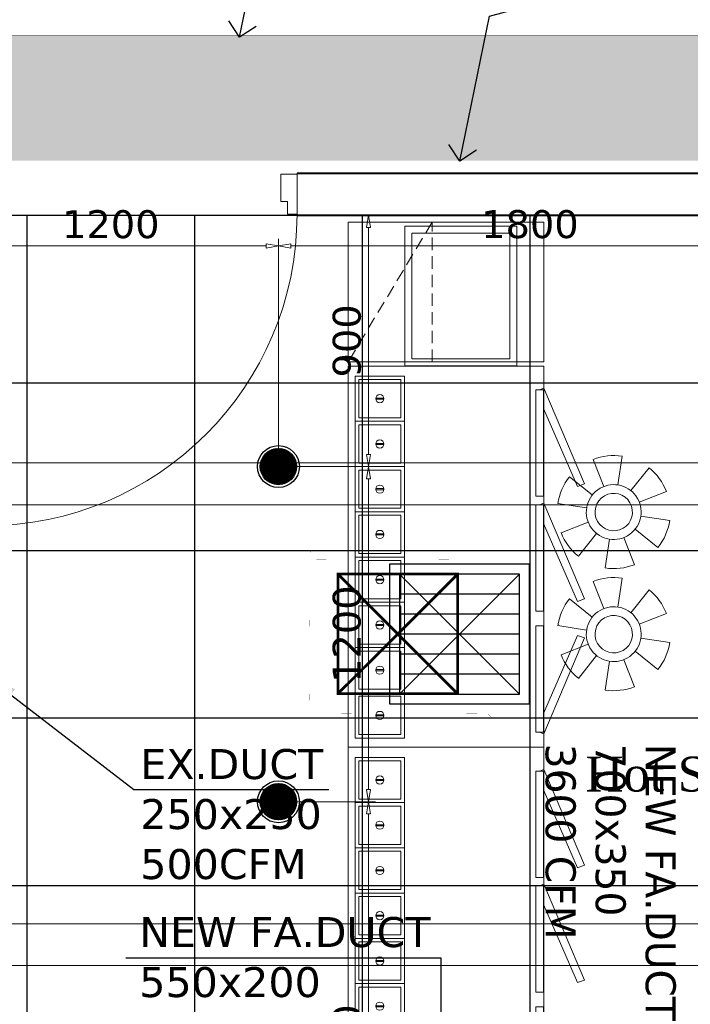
# Model space of a CAD drawing. Header units: millimetres. Extents: x 504675 to 860349, y -23215 to 63575.
# Tile 13 of 177: x 574041 to 576441, y 37797 to 41322. Entities that reach past the tile are written whole.
import ezdxf
from ezdxf import colors
from ezdxf.entities.mleader import LeaderData, LeaderLine
from ezdxf.math import Vec2, Vec3

# ---------------------------------------------------------------- set-up
doc = ezdxf.new("R2010")
doc.units = ezdxf.units.MM
doc.header["$LTSCALE"] = 10
doc.header["$PDMODE"] = 35
doc.header["$PDSIZE"] = -1000
for name, pattern in [('HIDDEN', [9.525, 6.35, -3.175]), ('LEVEL - C OVERALL LAYOUT$0$HIDDEN', [9.525, 6.35, -3.175]), ('LEVEL-F-OVERALL LAYOUT$0$HIDDEN', [0.375, 0.25, -0.125])]:
    doc.linetypes.add(name, pattern=pattern)
doc.layers.get('0').update_dxf_attribs({"linetype": 'CONTINUOUS'})
doc.layers.get('Defpoints').update_dxf_attribs({"color": 253, "linetype": 'CONTINUOUS'})
for name, color, linetype, lineweight in [('A - Wall Hatch RCC', 8, 'CONTINUOUS', 13), ('A-230-M_FLOOR', 8, 'CONTINUOUS', 0), ('A-325-M_DOOR', 8, 'CONTINUOUS', 0), ('A-325-M_DOOR__FRAME', 8, 'CONTINUOUS', 0), ('ARCH', 8, 'CONTINUOUS', 0), ('Ceiling', 35, 'CONTINUOUS', 5), ('CKD Dimensions', 8, 'CONTINUOUS', 0), ('DIM', 8, 'CONTINUOUS', 15), ('EQUIPMENT', 8, 'CONTINUOUS', 18), ('FF-PENDENT SPRINKLER HEAD', 3, 'CONTINUOUS', 0), ('Grid Ceiling', 252, 'CONTINUOUS', 25), ('HVAC-Kitchen Fresh Air Duct', 102, 'CONTINUOUS', 30), ('LEVEL - C OVERALL LAYOUT$0$I-FLOR-OVHD', 8, 'LEVEL - C OVERALL LAYOUT$0$HIDDEN', 18), ('level-C-ELEVATION-$0$I-ANNO-TEXT', 8, 'CONTINUOUS', 18), ('MEPTEK-KFAD', 102, 'CONTINUOUS', 30), ('MEPTEK-TEXT', 7, 'CONTINUOUS', 30), ('WALL', 8, 'CONTINUOUS', 40), ('Z-060-M_DETAIL', 8, 'CONTINUOUS', 0)]:
    doc.layers.add(name, color=color, linetype=linetype, lineweight=lineweight)
for name, color, linetype in [('Equipment Name', 7, 'CONTINUOUS'), ('LEVEL-F-OVERALL LAYOUT$0$DASH1L', 8, 'LEVEL-F-OVERALL LAYOUT$0$HIDDEN'), ('UPRIGHT SPRINKLER', 5, 'CONTINUOUS'), ('Wall-New', 8, 'CONTINUOUS')]:
    doc.layers.add(name, color=color, linetype=linetype)
doc.styles.add('AR', font='arial.ttf')
doc.styles.add('level-C-ELEVATION-$0$KGD - Note', font='romans.shx', dxfattribs={"width": 0.7, "height": 2})
doc.styles.get("Standard").update_dxf_attribs({"font": 'verdana.ttf'})
doc.styles.add('style12', font='BOOKOSI.TTF')
doc.dimstyles.new('ARA-100', dxfattribs={"dimtxt": 100, "dimasz": 2.5, "dimexe": 25, "dimexo": 25, "dimtad": 0, "dimdec": 0, "dimrnd": 5, "dimtxsty": 'AR', "dimblk": 'ARCHTICK', "dimcen": 2.5, "dimclrd": 256, "dimclre": 256, "dimclrt": 256, "dimadec": 0, "dimazin": 0, "dimtfac": 1, "dimtdec": 0, "dimtix": 1, "dimtmove": 1, "dimatfit": 3, "dimfxl": 1, "dimlwd": -1, "dimlwe": -1, "dimarcsym": 1})
doc.dimstyles.new('LBF 50', dxfattribs={"dimscale": 25, "dimtxt": 1.75, "dimasz": 1.75, "dimexe": 1, "dimexo": 1, "dimgap": 1, "dimtad": 1, "dimdec": 0, "dimrnd": 5, "dimzin": 12, "dimdsep": 46, "dimtxsty": 'Standard', "dimblk": 'CLOSEDBLANK', "dimcen": 0, "dimclrd": 256, "dimclre": 256, "dimclrt": 256, "dimadec": 0, "dimazin": 3, "dimtfac": 1, "dimtdec": 0, "dimtofl": 0, "dimtmove": 0, "dimatfit": 3, "dimldrblk": 'CLOSEDBLANK', "dimfxl": 0.18, "dimtolj": 1, "dimtzin": 0, "dimlwd": -1, "dimlwe": -1, "dimarcsym": 0})

# ---------------------------------------------------------------- blocks, each defined once
blk = doc.blocks.new('level-C-ELEVATION-$0$_Open90')
at = {"color": 0, "linetype": 'ByBlock', "lineweight": -2}
for p, q in [((-0.5, 0.5), (0, 0)), ((0, 0), (-1, 0)), ((0, 0), (-0.5, -0.5))]:
    blk.add_line(p, q, dxfattribs=at)
blk = doc.blocks.new('_ClosedBlank')
at = {"color": 0, "linetype": 'ByBlock', "lineweight": -2}
for p, q in [((-1, 0.167), (0, 0)), ((-1, 0.167), (-1, -0.167)), ((0, 0), (-1, -0.167))]:
    blk.add_line(p, q, dxfattribs=at)
blk = doc.blocks.new('*D33')
at = {"layer": 'Defpoints', "color": 0, "ltscale": 0.25, "transparency": 16777216}
for p in [(595852.7, 43748), (595913.1, 40772.7), (570901.9, 40264.5)]:
    blk.add_point(p, dxfattribs=at)
at = {"layer": 'DIM', "ltscale": 0.25}
for p, q in [((570885.1, 43240.7), (595808.9, 43747.1)), ((595912.6, 40797.7), (595852.1, 43773)), ((570901.3, 40289.5), (570840.9, 43264.8))]:
    blk.add_line(p, q, dxfattribs=at)
at = {"layer": 'DIM', "ltscale": 0.25, "xscale": 43.75, "yscale": 43.75, "zscale": 43.75}
for p, rotation in [((595852.7, 43748), 1.163967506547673), ((570841.4, 43239.8), 181.1639675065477)]:
    blk.add_blockref('_ClosedBlank', p, dxfattribs=dict(at, rotation=rotation))
at = {"layer": 'DIM', "ltscale": 0.25, "insert": (583346.1, 43541.7), "char_height": 43.75, "attachment_point": 5, "rotation": 1.164}
blk.add_mtext('\\A1;25015', dxfattribs=at)
blk = doc.blocks.new('A$Ca4fd5d77')
at = {"layer": 'EQUIPMENT'}
for p, q in [((79.1, 102.5), (79.1, 73.5)), ((82.9, 102.5), (82.9, 73.5))]:
    blk.add_line(p, q, dxfattribs=at)
for points in [[(0, 176), (0, 0), (162, 0), (162, 176)], [(12.5, 163.5), (12.5, 12.5), (149.5, 12.5), (149.5, 163.5)]]:
    blk.add_lwpolyline(points, close=True, dxfattribs=at)
blk.add_circle((81, 88), 14.7, dxfattribs=at)
blk = doc.blocks.new('A$C4d0464ec')
at = {"layer": 'EQUIPMENT'}
for points in [[(-1365, 0), (0, 0), (0, -700), (-1365, -700)], [(-929.8, -671.5), (-929.8, -698.2), (-1310.5, -698.2), (-1310.5, -671.5)], [(-877.2, -671.5), (-877.2, -698.2), (-496.4, -698.2), (-496.4, -671.5)], [(-465.8, -671.5), (-465.8, -698.2), (-85.1, -698.2), (-85.1, -671.5)]]:
    blk.add_lwpolyline(points, close=True, dxfattribs=at)
for points in [[(-1243.7, -698.2), (-964.3, -820.7), (-973.5, -845.7), (-1316.4, -700), (-1310.5, -684.1)], [(-563.3, -698.2), (-842.7, -820.7), (-833.5, -845.7), (-490.6, -700), (-496.4, -684.1)], [(-151.9, -698.2), (-431.3, -820.7), (-422.1, -845.7), (-79.2, -700), (-85.1, -684.1)]]:
    blk.add_lwpolyline(points, dxfattribs=at)
at = {"layer": 'EQUIPMENT', "rotation": 180}
for p in [(-1170, -25), (-1008, -25), (-846, -25), (-684, -25), (-522, -25), (-360, -25), (-198, -25), (-36, -25)]:
    blk.add_blockref('A$Ca4fd5d77', p, dxfattribs=at)
blk = doc.blocks.new('NIA-AR-DOOR-METAL DOOR STD RESULT_SINGLE - FD3a_1000Wx2400H-24766823-LEVEL-2 F_B 03-F_B 07 PLAN')
at = {"layer": 'A-325-M_DOOR', "lineweight": 9}
for p, q in [((-500, 25), (-450, 25)), ((-500, -100), (-500, 25)), ((-450, 25), (-450, -60)), ((450, 25), (500, 25)), ((450, -60), (450, 25)), ((500, 25), (500, -100)), ((-450, -60), (-470, -60)), ((-470, -60), (-470, -100)), ((470, -60), (450, -60)), ((470, -100), (470, -60)), ((-470, -100), (-500, -100)), ((500, -100), (470, -100))]:
    blk.add_line(p, q, dxfattribs=at)
at = {"layer": 'A-325-M_DOOR__FRAME'}
for p, q in [((-500, -100), (-500, 25)), ((-500, 25), (-450, 25)), ((-450, 25), (-450, -60)), ((450, -60), (450, 25)), ((450, 25), (500, 25)), ((500, 25), (500, -100)), ((-470, -60), (-470, -100)), ((-450, -60), (-470, -60)), ((470, -60), (450, -60)), ((470, -100), (470, -60)), ((-470, -100), (-500, -100)), ((500, -100), (470, -100))]:
    blk.add_line(p, q, dxfattribs=at)
at = {"layer": 'Z-060-M_DETAIL'}
for p, q in [((-500, 25), (-500, -100)), ((-450, 25), (-500, 25)), ((-450, -60), (-450, 25)), ((500, 25), (450, 25)), ((450, 25), (450, -60)), ((500, -100), (500, 25)), ((-470, -100), (-470, -60)), ((-470, -60), (-450, -60)), ((450, -60), (470, -60)), ((470, -60), (470, -100)), ((-500, -100), (-470, -100)), ((-470, -1070), (-470, -100)), ((-470, -100), (-430, -100)), ((-430, -100), (-430, -1070)), ((470, -100), (500, -100)), ((-430, -1070), (-470, -1070))]:
    blk.add_line(p, q, dxfattribs=at)
blk.add_arc((-470, -100), 970, 270, 360, dxfattribs=at)
blk = doc.blocks.new('ARCH')
at = {"layer": 'LEVEL-F-OVERALL LAYOUT$0$DASH1L'}
h = blk.add_hatch(dxfattribs=at)
h.set_pattern_fill('ANGLE', color=8, scale=10, angle=352.0664)
h.set_pattern_definition([(352.0664444, (-404119.055, 373340.98), (9.6410197, 69.1814516), [50.8, -19.05]), (82.0664444, (-404119.055, 373340.98), (-69.1814516, 9.6410197), [50.8, -19.05])])
edge = h.paths.add_edge_path(flags=16)
edge.add_line((572074.7, 35847.1), (602196.9, 29528.2))
edge.add_line((602196.9, 29528.2), (599472.6, 39352))
edge.add_arc((597545.4, 38817.5), 2000, 15.4994, 89.9984)
edge.add_line((597545.4, 40817.5), (573256.1, 40817.5))
edge.add_arc((576210.3, 22394.2), 18658.7, 99.10996, 106.69033)
edge.add_line((570851.6, 40266.8), (572074.7, 35847.1))
h.paths.add_polyline_path([(583373.8, 40816), (583374.1, 40875), (586424.1, 40859.1), (586423.9, 40816)], flags=16)
h.paths.add_polyline_path([(600840.9, 34605.1), (600792.8, 34591.5), (599498, 39260.6), (599546.1, 39274.3)])
h.paths.add_polyline_path([(587210.4, 32671.8), (587195, 32598.4), (582693, 33542.8), (582708.4, 33616.2)])
edge = h.paths.add_edge_path()
edge.add_line((572071.7, 35387.9), (601863.3, 29138.4))
edge.add_arc((601986.5, 29725.6), 600, 258.1526, 375.4994)
edge.add_line((602564.7, 29886), (599906.3, 39472.3))
edge.add_arc((597545.4, 38817.5), 2450, 15.4994, 89.9984)
edge.add_line((597545.4, 41267.5), (573220.5, 41267.5))
edge.add_arc((576210.3, 22394.2), 19108.7, 99.00183, 106.23582)
edge.add_arc((571035.5, 40164.8), 600, 106.2358, 195.469)
edge.add_line((570457.2, 40004.7), (571616.6, 35815.1))
edge.add_arc((572194.9, 35975.1), 600, 195.469, 258.1526)
h.paths.add_polyline_path([(587210.4, 32671.8), (587195.4, 32600.5), (587195.4, 32600.5)])
at = {"layer": 'CKD Dimensions', "ltscale": 0.25}
blk.add_line((575033.7, 40622.6), (575033.7, 40772.6), dxfattribs=at)
at = {"layer": 'EQUIPMENT', "linetype": 'HIDDEN', "ltscale": 0.7}
blk.add_line((575517.1, 40597.6), (575217.1, 40097.6), dxfattribs=at)
at = {"layer": 'EQUIPMENT'}
for points in [[(575217.1, 40097.6), (575917.1, 40097.6), (575917.1, 40597.6), (575217.1, 40597.6)], [(575819.7, 40083.3), (575819.7, 40583.3), (575419.7, 40583.3), (575419.7, 40083.3)], [(575794.7, 40108.3), (575794.7, 40558.3), (575444.7, 40558.3), (575444.7, 40108.3)]]:
    blk.add_lwpolyline(points, close=True, dxfattribs=at)
at = {"layer": 'EQUIPMENT', "linetype": 'HIDDEN', "ltscale": 0.7}
blk.add_lwpolyline([(575217.1, 40097.6), (575517.1, 40097.6), (575517.1, 40597.6), (575217.1, 40597.6)], close=True, dxfattribs=at)
at = {"layer": 'EQUIPMENT', "const_width": 0.1, "flags": 128}
blk.add_lwpolyline([(574817.1, 37723.1), (574817.1, 39223.1), (575217.1, 39223.1), (575217.1, 37723.1), (574817.1, 37723.1)], dxfattribs=at)
at = {"layer": 'LEVEL - C OVERALL LAYOUT$0$I-FLOR-OVHD', "ltscale": 0.25, "const_width": 0.5}
blk.add_lwpolyline([(572074.7, 35847.1), (602196.9, 29528.2), (599472.6, 39352, 0.337018), (597545.4, 40817.5), (573256.1, 40817.5, 0.033088), (570851.6, 40266.8), (572074.7, 35847.1)], format="xyb", dxfattribs=at)
at = {"layer": 'LEVEL-F-OVERALL LAYOUT$0$DASH1L', "const_width": 0.5}
blk.add_lwpolyline([(572075, 35386.3), (601866.6, 29136.8, 0.562016), (602568, 29884.4), (599909.6, 39470.7, 0.337018), (597548.7, 41266), (573223.8, 41266, 0.031575), (570871, 40739.3, 0.410299), (570460.5, 40003.2), (571620, 35813.5, 0.28054)], format="xyb", close=True, dxfattribs=at)
at = {"layer": 'WALL'}
for p, q in [((575033.7, 40772.6), (577816.9, 40772.7)), ((575033.7, 40622.6), (585547.1, 40622.9))]:
    blk.add_line(p, q, dxfattribs=at)
at = {"layer": 'A - Wall Hatch RCC', "rotation": 90.00000000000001}
for p in [(575217.1, 40082.6), (575217.1, 38717.6)]:
    blk.add_blockref('A$C4d0464ec', p, dxfattribs=at)
at = {"layer": 'A-230-M_FLOOR', "xscale": 1.149999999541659, "yscale": 1.149999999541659, "zscale": 1.149999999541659, "rotation": 359.9983819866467}
blk.add_blockref('NIA-AR-DOOR-METAL DOOR STD RESULT_SINGLE - FD3a_1000Wx2400H-24766823-LEVEL-2 F_B 03-F_B 07 PLAN', (574458.7, 40740.7), dxfattribs=at)
at = {"layer": 'Wall-New', "insert": (576065.4, 38684.3, 34), "char_height": 125, "width": 946.82, "attachment_point": 1, "style": 'style12'}
blk.add_mtext('Hot Section', dxfattribs=at)
blk = doc.blocks.new('reger')
at = {"ltscale": 0.25}
h = blk.add_hatch(dxfattribs=at)
h.set_pattern_fill('ANSI31', color=2)
h.paths.add_polyline_path([(159163.3, 118182, 1), (159293.3, 118182, 1)])
at = {"layer": 'Grid Ceiling', "color": 254, "ltscale": 0.25}
for radius in [75, 65]:
    blk.add_circle((159228.3, 118182), radius, dxfattribs=at)
blk = doc.blocks.new('*D84')
at = {"layer": 'Defpoints', "color": 0, "ltscale": 0.25, "transparency": 16777216}
for p in [(575033.7, 40622.6), (574967.1, 39722.6), (575289.3, 39722.6)]:
    blk.add_point(p, dxfattribs=at)
at = {"layer": 'DIM', "ltscale": 0.25}
for p, q in [((575058.7, 40622.6), (575314.3, 40622.6)), ((575289.3, 40578.8), (575289.3, 39766.4)), ((574992.1, 39722.6), (575314.3, 39722.6))]:
    blk.add_line(p, q, dxfattribs=at)
at = {"layer": 'DIM', "ltscale": 0.25, "xscale": 43.75, "yscale": 43.75, "zscale": 43.75}
for p, rotation in [((575289.3, 40622.6), 90), ((575289.3, 39722.6), 270)]:
    blk.add_blockref('_ClosedBlank', p, dxfattribs=dict(at, rotation=rotation))
at = {"layer": 'DIM', "ltscale": 0.25, "insert": (575212.3, 40172.6), "char_height": 100, "attachment_point": 5, "rotation": 90}
blk.add_mtext('\\A1;900', dxfattribs=at)
blk = doc.blocks.new('*D85')
at = {"layer": 'Defpoints', "color": 0, "ltscale": 0.25, "transparency": 16777216}
for p in [(574967.1, 39722.6), (574967.1, 38522.6), (575289.3, 38522.6)]:
    blk.add_point(p, dxfattribs=at)
at = {"layer": 'DIM', "ltscale": 0.25}
for p, q in [((574992.1, 39722.6), (575314.3, 39722.6)), ((575289.3, 39678.9), (575289.3, 38566.4)), ((574992.1, 38522.6), (575314.3, 38522.6))]:
    blk.add_line(p, q, dxfattribs=at)
at = {"layer": 'DIM', "ltscale": 0.25, "xscale": 43.75, "yscale": 43.75, "zscale": 43.75}
for p, rotation in [((575289.3, 39722.6), 90), ((575289.3, 38522.6), 270)]:
    blk.add_blockref('_ClosedBlank', p, dxfattribs=dict(at, rotation=rotation))
at = {"layer": 'DIM', "ltscale": 0.25, "insert": (575212.2, 39122.6), "char_height": 100, "attachment_point": 5, "rotation": 90}
blk.add_mtext('\\A1;1200', dxfattribs=at)
blk = doc.blocks.new('*D86')
at = {"layer": 'Defpoints', "color": 0, "ltscale": 0.25, "transparency": 16777216}
for p in [(574967.1, 38522.6), (574967.1, 36722.6), (575289.3, 36722.6)]:
    blk.add_point(p, dxfattribs=at)
at = {"layer": 'DIM', "ltscale": 0.25}
for p, q in [((574992.1, 38522.6), (575314.3, 38522.6)), ((575289.3, 38478.9), (575289.3, 36766.4)), ((574992.1, 36722.6), (575314.3, 36722.6))]:
    blk.add_line(p, q, dxfattribs=at)
at = {"layer": 'DIM', "ltscale": 0.25, "xscale": 43.75, "yscale": 43.75, "zscale": 43.75}
for p, rotation in [((575289.3, 38522.6), 90), ((575289.3, 36722.6), 270)]:
    blk.add_blockref('_ClosedBlank', p, dxfattribs=dict(at, rotation=rotation))
at = {"layer": 'DIM', "ltscale": 0.25, "insert": (575212, 37622.6), "char_height": 100, "attachment_point": 5, "rotation": 90}
blk.add_mtext('\\A1;1800', dxfattribs=at)
blk = doc.blocks.new('*D93')
at = {"layer": 'Defpoints', "color": 0, "ltscale": 0.25, "transparency": 16777216}
for p in [(574967.1, 40512.4), (573767.1, 40322.6), (574967.1, 39722.6)]:
    blk.add_point(p, dxfattribs=at)
at = {"layer": 'DIM', "ltscale": 0.25}
for p, q in [((573767.1, 40347.6), (573767.1, 40537.4)), ((573810.8, 40512.4), (574923.3, 40512.4)), ((574967.1, 39747.6), (574967.1, 40537.4))]:
    blk.add_line(p, q, dxfattribs=at)
at = {"layer": 'DIM', "ltscale": 0.25, "xscale": 43.75, "yscale": 43.75, "zscale": 43.75, "rotation": 180}
blk.add_blockref('_ClosedBlank', (573767.1, 40512.4), dxfattribs=at)
at = {"layer": 'DIM', "ltscale": 0.25, "xscale": 43.75, "yscale": 43.75, "zscale": 43.75}
blk.add_blockref('_ClosedBlank', (574967.1, 40512.4), dxfattribs=at)
at = {"layer": 'DIM', "ltscale": 0.25, "insert": (574367.1, 40589.5), "char_height": 100, "attachment_point": 5}
blk.add_mtext('\\A1;1200', dxfattribs=at)
blk = doc.blocks.new('*D94')
at = {"layer": 'Defpoints', "color": 0, "ltscale": 0.25, "transparency": 16777216}
for p in [(576767.1, 40512.4), (576767.1, 40322.7), (574967.1, 39722.6)]:
    blk.add_point(p, dxfattribs=at)
at = {"layer": 'DIM', "ltscale": 0.25}
for p, q in [((574967.1, 39747.6), (574967.1, 40537.4)), ((575010.8, 40512.4), (576723.3, 40512.4)), ((576767.1, 40347.7), (576767.1, 40537.4))]:
    blk.add_line(p, q, dxfattribs=at)
at = {"layer": 'DIM', "ltscale": 0.25, "xscale": 43.75, "yscale": 43.75, "zscale": 43.75, "rotation": 180}
blk.add_blockref('_ClosedBlank', (574967.1, 40512.4), dxfattribs=at)
at = {"layer": 'DIM', "ltscale": 0.25, "xscale": 43.75, "yscale": 43.75, "zscale": 43.75}
blk.add_blockref('_ClosedBlank', (576767.1, 40512.4), dxfattribs=at)
at = {"layer": 'DIM', "ltscale": 0.25, "insert": (575867.1, 40589.7), "char_height": 100, "attachment_point": 5}
blk.add_mtext('\\A1;1800', dxfattribs=at)
blk = doc.blocks.new('Pendent Sprinkler 79 Deg C')
at = {"layer": 'FF-PENDENT SPRINKLER HEAD', "color": 1, "lineweight": 0}
for p, q in [((-0.0563, 0.1437), (-0.0273, 0.0697)), ((0.0231, 0.1526), (0.0112, 0.074)), ((0.0467, 0.0585), (0.0963, 0.1206)), ((-0.1206, 0.0963), (-0.0585, 0.0467)), ((0.0697, 0.0273), (0.1437, 0.0563)), ((-0.1526, 0.0231), (-0.074, 0.0112)), ((0.074, -0.0112), (0.1526, -0.0231)), ((-0.1437, -0.0563), (-0.0697, -0.0273)), ((0.0585, -0.0467), (0.1206, -0.0963)), ((-0.0963, -0.1206), (-0.0467, -0.0585)), ((-0.0112, -0.074), (-0.0231, -0.1526)), ((0.0273, -0.0697), (0.0563, -0.1437))]:
    blk.add_line(p, q, dxfattribs=at)
for major_axis, start_param, end_param in [((-0.1336, -0.0771), 4.562133, 5.085732), ((-0.1336, -0.0771), 3.515149, 4.038748), ((-0.0648, -0.0374), 4.712372, 10.995557), ((-0.0442, -0.0255), -1.570779, 4.712406), ((-0.1336, -0.0771), 2.467929, 2.991528), ((-0.1336, -0.0771), 5.609329, 6.132928), ((-0.1336, -0.0772), 1.420418, 1.944016), ((-0.1336, -0.0771), 0.373602, 0.8972)]:
    blk.add_ellipse((0, 0), major_axis=major_axis, ratio=1, start_param=start_param, end_param=end_param, dxfattribs=at)
at = {"layer": 'UPRIGHT SPRINKLER', "lineweight": 0}
for p, q in [((0.2767, 0.1437), (0.3057, 0.0697)), ((0.3561, 0.1526), (0.3442, 0.074)), ((0.3797, 0.0585), (0.4293, 0.1206)), ((0.2124, 0.0963), (0.2745, 0.0467)), ((0.4027, 0.0273), (0.4767, 0.0563)), ((0.1804, 0.0231), (0.259, 0.0112)), ((0.407, -0.0112), (0.4855, -0.0231)), ((0.1893, -0.0563), (0.2633, -0.0273)), ((0.3915, -0.0467), (0.4536, -0.0963)), ((0.2367, -0.1206), (0.2863, -0.0585)), ((0.3218, -0.074), (0.3099, -0.1526)), ((0.3603, -0.0697), (0.3893, -0.1437))]:
    blk.add_line(p, q, dxfattribs=at)
for major_axis, start_param, end_param in [((-0.1336, -0.0771), 4.562133, 5.085732), ((-0.1336, -0.0771), 3.515149, 4.038748), ((-0.0648, -0.0374), 4.712372, 10.995557), ((-0.0442, -0.0255), -1.570779, 4.712406), ((-0.1336, -0.0771), 2.467929, 2.991528), ((-0.1336, -0.0771), 5.609329, 6.132928), ((-0.1336, -0.0772), 1.420418, 1.944016), ((-0.1336, -0.0771), 0.373602, 0.8972)]:
    blk.add_ellipse((0.333, 0), major_axis=major_axis, ratio=1, start_param=start_param, end_param=end_param, dxfattribs=at)
blk = doc.blocks.new('ASDASDA')
for p, q in [((-150, 100), (150, 100)), ((-150, 50), (150, 50)), ((-150, 0), (150, 0)), ((-150, -50), (150, -50)), ((-150, -100), (150, -100))]:
    blk.add_line(p, q)
for points in [[(-175, -175), (-175, 175), (175, 175), (175, -175)], [(-150, -150), (-150, 150), (150, 150), (150, -150)]]:
    blk.add_lwpolyline(points, close=True)
blk = doc.blocks.new('_ArchTick')
at = {"color": 0, "linetype": 'ByBlock', "const_width": 0.15}
blk.add_lwpolyline([(-0.5, -0.5), (0.5, 0.5)], dxfattribs=at)

msp = doc.modelspace()

# ---------------------------------------------------------------- linework, layer by layer
at = {"layer": 'Ceiling', "color": 1, "ltscale": 0.25}
for p, q in [((571046.4, 39735.8), (599248.4, 39735.8)), ((571087.9, 39585.8), (599331.8, 39585.8)), ((571503, 38085.8), (599823.8, 38085.8)), ((571544.5, 37935.8), (599865.4, 37935.8))]:
    msp.add_line(p, q, dxfattribs=at)
at = {"layer": 'CKD Dimensions', "ltscale": 0.25}
msp.add_line((575033.7, 40622.6), (575033.7, 40772.6), dxfattribs=at)
at = {"layer": 'Equipment Name', "ltscale": 0.25}
for p, q in [((575033.7, 40772.6), (577086.9, 40773)), ((575033.7, 40772.6), (577086.9, 40773)), ((573883.7, 40622.6), (575033.7, 40622.6)), ((573883.7, 40622.6), (575033.7, 40622.6))]:
    msp.add_line(p, q, dxfattribs=at)
at = {"layer": 'Equipment Name', "color": 8, "ltscale": 0.25}
for p, q in [((574067.1, 40622.7), (574067.1, 35657.7)), ((574667.1, 40622.7), (574667.1, 35527.2)), ((575267.1, 40622.7), (575267.1, 35396.7)), ((575867.1, 40622.7), (575867.1, 35266.1)), ((571122.7, 40022.6), (577667.1, 40022.7)), ((573273.1, 40022.6), (577667.1, 40022.7)), ((571288.7, 39422.6), (577667.1, 39422.7)), ((573423.1, 38822.6), (577667.1, 38822.7)), ((571620.8, 38222.6), (577667.1, 38222.7))]:
    msp.add_line(p, q, dxfattribs=at)
at = {"layer": 'HVAC-Kitchen Fresh Air Duct', "ltscale": 0.005}
for p, q in [((575400.7, 38908.3), (575829.3, 39336.9)), ((575400.7, 39336.9), (575829.3, 38908.3))]:
    msp.add_line(p, q, dxfattribs=at)
at = {"layer": 'HVAC-Kitchen Fresh Air Duct', "ltscale": 0.25, "const_width": 0.1, "flags": 128}
for points in [[(575796, 40622.6), (576555, 40622.6)], [(575815, 38738), (575715.5, 38838.4), (575715.5, 39388.3)]]:
    msp.add_lwpolyline(points, dxfattribs=at)
msp.add_lwpolyline([(575815, 40625.9), (575815, 36640, 0.414214), (576690, 35765), (586887.7, 35765)], format="xyb", dxfattribs=at)
at = {"layer": 'HVAC-Kitchen Fresh Air Duct', "ltscale": 0.005, "const_width": 0.1, "flags": 128}
for points in [[(575080.6, 39422.6), (575077.9, 38822.6)], [(575080.9, 39390), (575815, 39388)], [(575077.5, 38840.1), (575715.5, 38838.4)]]:
    msp.add_lwpolyline(points, dxfattribs=at)
at = {"layer": 'HVAC-Kitchen Fresh Air Duct', "linetype": 'HIDDEN', "ltscale": 0.9, "const_width": 10}
msp.add_lwpolyline([(575179.9, 39337.9), (575608.4, 39337.9), (575608.4, 38909.4), (575179.9, 38909.4)], close=True, dxfattribs=at)
for points in [[(575179.9, 39337.9), (575608.4, 38909.4)], [(575608.4, 39336.9), (575179.9, 38909.4)]]:
    msp.add_lwpolyline(points, dxfattribs=at)
at = {"layer": 'WALL'}
msp.add_line((575033.7, 40622.6), (577667.1, 40622.7), dxfattribs=at)

# ---------------------------------------------------------------- block references
at = {"layer": 'ARCH'}
msp.add_blockref('ARCH', (0, 0), dxfattribs=at)
at = {"layer": 'FF-PENDENT SPRINKLER HEAD', "color": 8, "linetype": 'Continuous', "lineweight": 0, "ltscale": 200, "xscale": 1312.526689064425, "yscale": 1312.526689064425, "zscale": 1312.526689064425, "rotation": 90}
msp.add_blockref('Pendent Sprinkler 79 Deg C', (576167.1, 39122.7), dxfattribs=at)
at = {"layer": 'Grid Ceiling'}
for p in [(415738.8, -78459.3), (415738.8, -79659.3)]:
    msp.add_blockref('reger', p, dxfattribs=at)
at = {"layer": 'MEPTEK-KFAD', "xscale": -1.428571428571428, "yscale": 1.428571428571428, "zscale": 1.428571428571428}
msp.add_blockref('ASDASDA', (575615, 39122.6), dxfattribs=at)

# ---------------------------------------------------------------- texts
at = {"insert": (571121.3, 40683, 0), "char_height": 100, "attachment_point": 1}
msp.add_mtext_dynamic_manual_height_columns('\\pi562.36683;600x600\\P\\pi285.30168;CHILLED WATER \\P\\pi302.05789;CASSETTE UNIT\\P\\pi638.49174;1.0 TR ', width=1712.511, gutter_width=10, heights=[0], dxfattribs=at)
at = {"layer": 'MEPTEK-TEXT', "attachment_point": 1}
for s, width, insert, char_height in [('EX.DUCT\\P250x250\\P500CFM', 1029.543, (574472.7, 38711.3, -34), 107.38), ('NEW FA.DUCT\\P550x200\\P975 CFM', 1237.81, (574469.1, 38109.8), 107.381)]:
    msp.add_mtext_dynamic_manual_height_columns(s, width=width, gutter_width=1, heights=[0], dxfattribs=dict(at, insert=insert, char_height=char_height))
at = {"layer": 'MEPTEK-TEXT', "insert": (576389, 38731), "char_height": 107.381, "attachment_point": 1, "rotation": 270}
msp.add_mtext_dynamic_manual_height_columns('NEW FA.DUCT\\P700x350\\P3600 CFM', width=1237.81, gutter_width=1, heights=[0], dxfattribs=at)

# ---------------------------------------------------------------- dimensions: what is measured, and where the dimension line sits
at = {"layer": 'DIM', "color": 1, "ltscale": 0.25}
dim = msp.add_aligned_dim(p1=(570901.9, 40264.5), p2=(595913.1, 40772.7), distance=2975.9, dimstyle='LBF 50', override={"dimtmove": 1}, dxfattribs=at)
dim.commit()
dim.dimension.update_dxf_attribs({"geometry": '*D33', "text_midpoint": (583346.1, 43541.7)})
for base, p1, p2, picture, middle in [((574967.1, 40512.4), (573767.1, 40322.6), (574967.1, 39722.6), '*D93', (574367.1, 40589.5)), ((576767.1, 40512.4), (574967.1, 39722.6), (576767.1, 40322.7), '*D94', (575867.1, 40589.7))]:
    dim = msp.add_linear_dim(base=base, p1=p1, p2=p2, dimstyle='LBF 50', override={"dimtxt": 4, "dimtad": 3}, dxfattribs=at)
    dim.commit()
    dim.dimension.update_dxf_attribs({"geometry": picture, "text_midpoint": middle})
for base, p1, p2, picture, middle in [((575289.3, 39722.6), (575033.7, 40622.6), (574967.1, 39722.6), '*D84', (575212.3, 40172.6)), ((575289.3, 38522.6), (574967.1, 39722.6), (574967.1, 38522.6), '*D85', (575212.2, 39122.6)), ((575289.3, 36722.6), (574967.1, 38522.6), (574967.1, 36722.6), '*D86', (575212, 37622.6))]:
    dim = msp.add_linear_dim(base=base, p1=p1, p2=p2, angle=90, dimstyle='LBF 50', override={"dimtxt": 4, "dimtad": 3}, dxfattribs=at)
    dim.commit()
    dim.dimension.update_dxf_attribs({"geometry": picture, "text_midpoint": middle})

# ---------------------------------------------------------------- leaders
at = {"layer": 'level-C-ELEVATION-$0$I-ANNO-TEXT', "ltscale": 0.25}
ml = msp.add_multileader_mtext('Standard', dxfattribs=at)
ml.set_content('{\\fIBM Plex Mono Medium|b0|i0|c0|p49;BULKHEAD EXTENT ABOVE}', color=142, style='level-C-ELEVATION-$0$KGD - Note')
ml.set_leader_properties(color=1)
ml.set_arrow_properties(name='level-C-ELEVATION-$0$_Open90')
ml.build(insert=Vec2(0, 0))
ml.multileader.update_dxf_attribs({"text_right_attachment_type": 3, "dogleg_length": 3, "arrow_head_size": 100, "scale": 50})
ctx = ml.context
ctx.base_point, ctx.scale, ctx.char_height, ctx.arrow_head_size, ctx.landing_gap_size, ctx.plane_origin, ctx.plane_x_axis, ctx.plane_y_axis = Vec3(575079.4, 41817.1), 50, 100, 100, 50, Vec3(574694.5, 42199.2), Vec3(0.965084, 0.261939), Vec3(-0.261939, 0.965084)
ctx.right_attachment = 3
notes = []
notes.append((ctx, [(0, (1, 1, 0), (574934.6, 41777.8), (0.965084, 0.261939), 150, [(0, [(574828.2, 41259.7)], 0, [])])]))
ctx.mtext.insert, ctx.mtext.text_direction, ctx.mtext.rotation, ctx.mtext.width, ctx.mtext.flow_direction = Vec3(575111.9, 41888.1), Vec3(0.965084, 0.261939), 0.265031, 1652.663, 5
ml = msp.add_multileader_mtext('Standard', dxfattribs=at)
ml.set_content('{\\fIBM Plex Mono Medium|b0|i0|c0|p49;DEMISE LINE}', color=142, style='level-C-ELEVATION-$0$KGD - Note')
ml.set_leader_properties(color=1)
ml.set_arrow_properties(name='level-C-ELEVATION-$0$_Open90')
ml.build(insert=Vec2(0, 0))
ml.multileader.update_dxf_attribs({"text_right_attachment_type": 3, "dogleg_length": 3, "arrow_head_size": 100, "scale": 50})
ctx = ml.context
ctx.base_point, ctx.scale, ctx.char_height, ctx.arrow_head_size, ctx.landing_gap_size, ctx.plane_origin, ctx.plane_x_axis, ctx.plane_y_axis = Vec3(575867.5, 41373.9), 50, 100, 100, 50, Vec3(575482.6, 41756), Vec3(0.965084, 0.261939), Vec3(-0.261939, 0.965084)
ctx.right_attachment = 3
notes.append((ctx, [(0, (1, 1, 0), (575722.7, 41334.6), (0.965084, 0.261939), 150, [(0, [(575616.3, 40816.5)], 0, [])])]))
ctx.mtext.insert, ctx.mtext.text_direction, ctx.mtext.rotation, ctx.mtext.width, ctx.mtext.flow_direction = Vec3(575900, 41444.9), Vec3(0.965084, 0.261939), 0.265031, 1652.663, 5
at = {"layer": 'MEPTEK-TEXT'}
for points in [[(576842.1, 40597.6), (576842.1, 41869.8), (574593, 41869.8)], [(573890, 38997.7), (574449, 38566.4), (575148, 38566.4)], [(575549, 37588.7), (575549, 37963), (574421, 37963)]]:
    msp.add_leader(points, dimstyle='ARA-100', override={"dimasz": 150, "dimfxl": 0.18, "dimtfill": 1}, dxfattribs=at)
for ctx, leaders in notes:
    for number, flags, end, landing, length, lines in leaders:
        leader = LeaderData()
        leader.index, (leader.has_last_leader_line, leader.has_dogleg_vector, leader.attachment_direction) = number, flags
        leader.last_leader_point, leader.dogleg_vector, leader.dogleg_length = Vec3(end), Vec3(landing), length
        for number, points, colour, breaks in lines:
            line = LeaderLine()
            line.index, line.vertices, line.color, line.breaks = number, Vec3.list(points), colors.encode_raw_color(colour), breaks
            leader.lines.append(line)
        ctx.leaders.append(leader)

doc.saveas('drawing.dxf')
